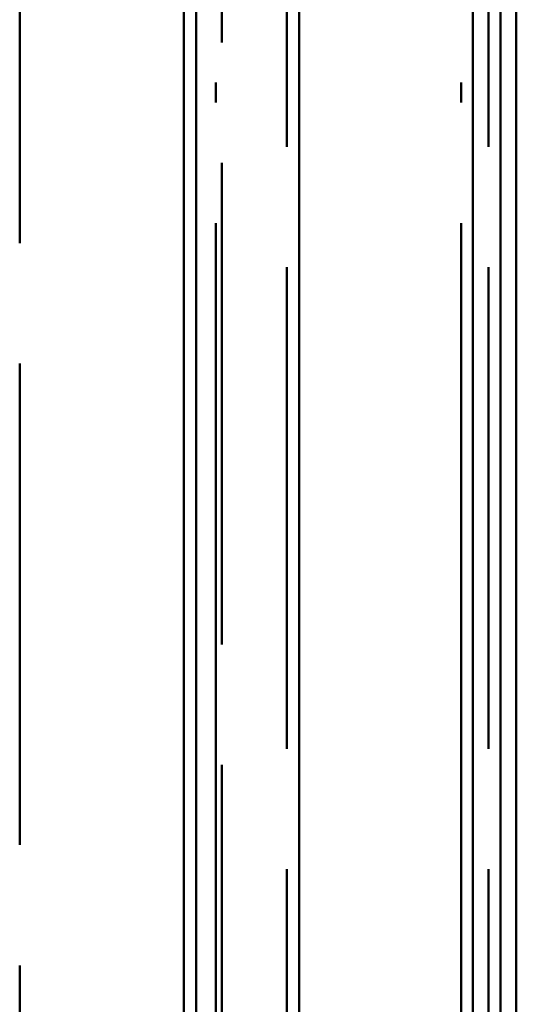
# Paper-space layout 'Layout1' of a CAD drawing. Extents: x -2 to 1033, y -36 to 596.
# Tile 186 of 256: x 377.15 to 380.24, y 444.89 to 451.03. Entities that reach past the tile are written whole.
import ezdxf

# ---------------------------------------------------------------- set-up
doc = ezdxf.new("R2010")
doc.units = 0
doc.linetypes.add('ACAD_ISO02W100', pattern=[15, 12, -3])
doc.linetypes.add('ACAD_ISO04W100', pattern=[30.5, 24, -3, 0.5, -3])
doc.layers.add('SS_ZEBRIK KOŠ', color=75, linetype='CONTINUOUS', lineweight=50)
doc.layers.add('SS_ZEBRIKY', color=24, linetype='CONTINUOUS', lineweight=50)

psp = doc.layouts.get("Layout1")

# ---------------------------------------------------------------- linework, layer by layer
at = {"layer": 'SS_ZEBRIK KOŠ', "color": 1, "linetype": 'Continuous', "ltscale": 0.25}
for p, q in [((378.1698, 546.985), (378.1698, 420.885)), ((378.2464, 420.885), (378.2464, 546.985)), ((378.8892, 420.885), (378.8892, 546.985)), ((380.2429, 420.885), (380.2429, 546.985)), ((379.9707, 452.285), (379.9707, 421.885)), ((380.1444, 452.285), (380.1444, 421.885))]:
    psp.add_line(p, q, dxfattribs=at)
at = {"layer": 'SS_ZEBRIK KOŠ', "color": 7, "linetype": 'ACAD_ISO04W100', "ltscale": 0.25}
for p, q in [((378.3686, 420.885), (378.3686, 546.985)), ((379.9, 420.885), (379.9, 546.985))]:
    psp.add_line(p, q, dxfattribs=at)
at = {"layer": 'SS_ZEBRIK KOŠ', "color": 3, "linetype": 'ACAD_ISO02W100', "ltscale": 0.25}
for p, q in [((378.8126, 546.985), (378.8126, 420.885)), ((380.0692, 546.985), (380.0692, 420.885))]:
    psp.add_line(p, q, dxfattribs=at)
at = {"layer": 'SS_ZEBRIKY', "color": 3, "linetype": 'ACAD_ISO02W100', "ltscale": 0.25}
for p, q in [((377.1463, 378.385), (377.1463, 524.985)), ((378.4063, 420.885), (378.4063, 524.985))]:
    psp.add_line(p, q, dxfattribs=at)

doc.saveas('drawing.dxf')
